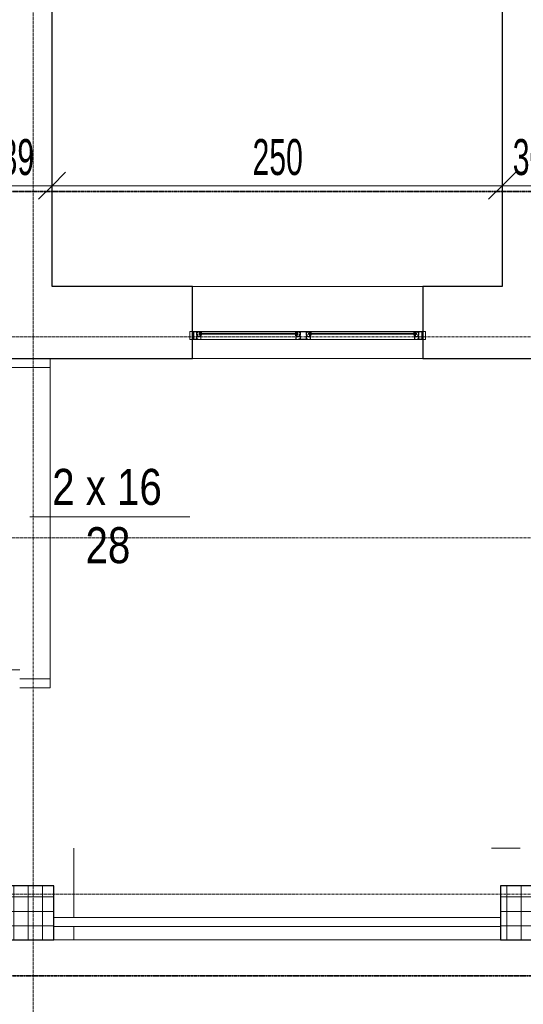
# Model space of a CAD drawing. Header units: millimetres. Extents: x -56965 to 15328, y -25411 to 16900.
# Tile 20 of 69: x -24483 to -21686, y -17272 to -11802. Entities that reach past the tile are written whole.
import ezdxf

# ---------------------------------------------------------------- set-up
doc = ezdxf.new("R2010")
doc.units = ezdxf.units.MM
doc.linetypes.add('__FK_przerywana', pattern=[3.2004, 1.6002, -1.6002])
doc.linetypes.add('Linia siatki', pattern=[22.225, 12.7, -3.175, 3.175, -3.175])
for name, color, linetype, lineweight in [('A-ANNO-DIMS', 7, 'Continuous', 5), ('A-ANNO-DIMS-100', 7, 'Continuous', 5), ('A-AREA', 7, 'Continuous', 5), ('A-DETL-GENF', 7, 'Continuous', 5), ('A-FLOR', 7, 'Continuous', 5), ('A-FLOR-HRAL', 7, 'Continuous', 5), ('A-GLAZ', 7, 'Continuous', 5), ('A-WALL', 7, 'Continuous', 5), ('G-IMPT', 7, 'Continuous', 5), ('S-COLS', 7, 'Continuous', 5), ('S-COLS-SYMB', 7, 'Continuous', 25), ('S-GRID', 7, 'Continuous', 5), ('S-STRS', 7, 'Continuous', 5), ('S-STRS-IDEN', 7, 'Continuous', 5)]:
    doc.layers.add(name, color=color, linetype=linetype, lineweight=lineweight)
doc.layers.add('A-DETL', color=7, linetype='Continuous', lineweight=5, true_color=0x00a600)
doc.styles.add('Arial_1', font='arial.ttf', dxfattribs={"width": 0.8, "height": 200})
doc.styles.add('Arial_4', font='arial.ttf', dxfattribs={"width": 0.6, "height": 200})
doc.dimstyles.new('standard_wielkość_otworów', dxfattribs={"dimscale": 304.8, "dimtxt": 204.05188, "dimasz": 0.492126, "dimexe": 0.328084, "dimexo": 0.0625, "dimgap": 0, "dimtad": 1, "dimdec": 0, "dimlfac": 0.1, "dimzin": 0, "dimdsep": 46, "dimtxsty": 'Arial_4', "dimblk1": 'OBLIQUE', "dimblk2": 'OBLIQUE', "dimsah": 1, "dimcen": 0.09, "dimazin": 0, "dimtfac": 1, "dimtdec": 4, "dimtix": 1, "dimtmove": 0, "dimatfit": 3, "dimfxl": 0.328084, "dimfxlon": 1, "dimtvp": 1, "dimtolj": 1, "dimtzin": 0, "dimarcsym": 2})

# ---------------------------------------------------------------- blocks, each defined once
blk = doc.blocks.new('Typ poręczy górnej - Górna poręcz_wewnętrzny_-1529173-PARTER')
at = {"layer": 'A-FLOR-HRAL'}
for p, q in [((-24533.4, -15414.4), (-24483.4, -15414.4)), ((-24293.4, -16789.4), (-21811.7, -16789.4)), ((-21811.7, -16839.4), (-24293.4, -16839.4))]:
    blk.add_line(p, q, dxfattribs=at)
blk = doc.blocks.new('Typ poręczy górnej - Górna poręcz_wewnętrzny_-V4-PARTER')
at = {"layer": 'A-FLOR-HRAL'}
for p, q in [((-24293.4, -16789.4), (-21811.7, -16789.4)), ((-24293.4, -16839.4), (-21811.7, -16839.4))]:
    blk.add_line(p, q, dxfattribs=at)
blk = doc.blocks.new('Typ poręczy górnej - Górna poręcz_wewnętrzny_-1536087-PARTER')
at = {"layer": 'A-FLOR-HRAL'}
for p, q in [((-24593.4, -15514), (-24593.4, -15464)), ((-24593.4, -15464), (-24533.4, -15464)), ((-24483.4, -15464), (-24313.4, -15464)), ((-24313.4, -15464), (-24313.4, -15514)), ((-24533.4, -15514), (-24593.4, -15514)), ((-24313.4, -15514), (-24483.4, -15514))]:
    blk.add_line(p, q, dxfattribs=at)
blk = doc.blocks.new('Typ poręczy górnej - Górna poręcz_wewnętrzny_-V10-PARTER')
at = {"layer": 'A-FLOR-HRAL'}
for p, q in [((-24593.4, -15464), (-24593.4, -15514)), ((-24593.4, -15464), (-24533.4, -15464)), ((-24483.4, -15464), (-24313.4, -15464)), ((-24313.4, -15464), (-24313.4, -15514)), ((-24593.4, -15514), (-24533.4, -15514)), ((-24483.4, -15514), (-24313.4, -15514))]:
    blk.add_line(p, q, dxfattribs=at)
blk = doc.blocks.new('Typ poręczy górnej - Górna poręcz_wewnętrzny_-1536098-PARTER')
at = {"layer": 'A-FLOR-HRAL'}
for p, q in [((-24593.4, -13734.8), (-24593.4, -13684.8)), ((-24593.4, -13684.8), (-24313.4, -13684.8)), ((-24313.4, -13684.8), (-24313.4, -13734.8)), ((-24313.4, -13734.8), (-24593.4, -13734.8))]:
    blk.add_line(p, q, dxfattribs=at)
blk = doc.blocks.new('Typ poręczy górnej - Górna poręcz_wewnętrzny_-V11-PARTER')
at = {"layer": 'A-FLOR-HRAL'}
for p, q in [((-24593.4, -13684.8), (-24593.4, -13734.8)), ((-24593.4, -13684.8), (-24313.4, -13684.8)), ((-24313.4, -13684.8), (-24313.4, -13734.8)), ((-24593.4, -13734.8), (-24313.4, -13734.8))]:
    blk.add_line(p, q, dxfattribs=at)
blk = doc.blocks.new('Aluprof_MB-45_I_Alu_Window-FIX-4-panel_ENG_R-00495 - 1230 x 1481-1589404-PARTER')
at = {"layer": 'A-DETL-GENF'}
for p, q in [((-68.5, -50), (-590, -50)), ((590, -50), (18.5, -50)), ((-63.7, -95), (-593.3, -95)), ((-590, -59), (-68.5, -59)), ((-590, -65), (-68.5, -65)), ((593.2, -95), (-13.9, -95)), ((18.5, -59), (590, -59)), ((18.5, -65), (590, -65))]:
    blk.add_line(p, q, dxfattribs=at)
at = {"layer": 'A-GLAZ', "color": 55, "true_color": 0xafaf3c}
for p, q in [((-655, -50), (-640, -50)), ((-655, -95), (-655, -50)), ((-640, -50), (-640, -95)), ((655, -50), (640, -50)), ((640, -50), (640, -95)), ((655, -95), (655, -50)), ((-640, -95), (-655, -95)), ((640, -95), (655, -95))]:
    blk.add_line(p, q, dxfattribs=at)
at = {"layer": 'G-IMPT'}
for p, q in [((-602.7, -65), (-602.4, -65)), ((-593.2, -68.6), (-595.1, -68.6)), ((-593, -73.4), (-592.9, -71.7)), ((-591.9, -73.6), (-592.8, -73.6)), ((-592.6, -67.7), (-592.7, -68.2)), ((-592.4, -65), (-590.9, -65)), ((-589.9, -66.7), (-591.1, -72.9)), ((-68.6, -66.7), (-67.4, -72.9)), ((-66.1, -65), (-67.6, -65)), ((-66.6, -73.6), (-65.7, -73.6)), ((-65.9, -67.7), (-65.8, -68.2)), ((-65.5, -73.4), (-65.6, -71.7)), ((-65.3, -68.6), (-63.4, -68.6)), ((-55.8, -65), (-56.1, -65)), ((5.8, -65), (6.1, -65)), ((15.3, -68.6), (13.4, -68.6)), ((15.5, -73.4), (15.6, -71.7)), ((16.6, -73.6), (15.7, -73.6)), ((15.9, -67.7), (15.8, -68.2)), ((16.1, -65), (17.6, -65)), ((18.6, -66.7), (17.4, -72.9)), ((589.9, -66.7), (591.1, -72.9)), ((592.4, -65), (590.9, -65)), ((591.9, -73.6), (592.8, -73.6)), ((592.6, -67.7), (592.7, -68.2)), ((593, -73.4), (592.9, -71.7)), ((593.2, -68.6), (595.1, -68.6)), ((602.7, -65), (602.4, -65))]:
    blk.add_line(p, q, dxfattribs=at)
at = {"layer": 'G-IMPT', "flags": 128}
for points in [[(-590, -50.5), (-590.5, -50), (-640, -50), (-640, -53.6), (-638.5, -54), (-638, -54), (-638, -52), (-635, -52), (-635, -61.7), (-634.8, -61.9), (-635, -62.1), (-635, -70), (-638, -70), (-638, -68), (-638.5, -68), (-640, -68.4), (-640, -76.6), (-638.5, -77), (-638, -77), (-638, -75), (-635, -75), (-635, -83.8), (-634.8, -84), (-635, -84.2), (-635, -93), (-638, -93), (-638, -91), (-638.5, -91), (-640, -91.4), (-640, -95), (-611, -95), (-611, -91.4), (-612.5, -91), (-613, -91), (-613, -93), (-616, -93), (-616, -84.2), (-616.2, -84), (-616, -83.8), (-616, -75), (-613, -75), (-613, -77), (-612.5, -77), (-611, -76.6), (-611, -65.9), (-611.2, -65.7), (-612, -65.7), (-612.2, -65.9), (-612.2, -67.2), (-616, -67.2), (-616, -62.1), (-616.2, -61.9), (-616, -61.7), (-616, -56.7), (-612.2, -56.7), (-612.2, -58), (-612, -58.2), (-611.2, -58.2), (-611, -58), (-611, -55.5), (-611.2, -55.3), (-614.5, -55.3), (-614.5, -54), (-616, -54), (-616, -51.6), (-600, -51.6), (-600, -54), (-601.5, -54), (-601.5, -55), (-598, -55), (-597, -54), (-598.5, -54), (-598.5, -51.5), (-591.5, -51.5), (-591.5, -54), (-593, -54), (-592, -55), (-590, -55)], [(-617.6, -68.2), (-617.1, -68.7), (-612.5, -68.7), (-612.5, -73.5), (-617.1, -73.5), (-617.6, -74), (-617.6, -93.4), (-633.4, -93.4), (-633.4, -74), (-633.9, -73.5), (-638.5, -73.5), (-638.5, -71.5), (-633.9, -71.5), (-633.4, -71), (-633.4, -51.6), (-617.6, -51.6)], [(18, -50), (18.5, -50.5), (18.5, -55), (16.5, -55), (15.5, -54), (17, -54), (17, -51.5), (10, -51.5), (10, -54), (11.5, -54), (10.5, -55), (7, -55), (7, -54), (8.5, -54), (8.5, -51.8), (-7.5, -51.8), (-7.5, -54), (-6, -54), (-6, -55.3), (-2.7, -55.3), (-2.5, -55.5), (-2.5, -58), (-2.7, -58.2), (-3.5, -58.2), (-3.7, -58), (-3.7, -56.7), (-7.6, -56.7), (-7.6, -61.7), (-7.8, -61.9), (-7.6, -62.1), (-7.6, -67.2), (-3.7, -67.2), (-3.7, -65.9), (-3.5, -65.7), (-2.7, -65.7), (-2.5, -65.9), (-2.5, -76.6), (-4, -77), (-4.5, -77), (-4.5, -75), (-7.5, -75), (-7.5, -83.8), (-7.7, -84), (-7.5, -84.2), (-7.5, -93), (-4.5, -93), (-4.5, -91), (-4, -91), (-2.5, -91.4), (-2.5, -95), (-47.5, -95), (-47.5, -91.4), (-46, -91), (-45.5, -91), (-45.5, -93), (-42.5, -93), (-42.5, -84.2), (-42.3, -84), (-42.5, -83.8), (-42.5, -75), (-45.5, -75), (-45.5, -77), (-46, -77), (-47.5, -76.6), (-47.5, -65.9), (-47.3, -65.7), (-46.5, -65.7), (-46.3, -65.9), (-46.3, -67.2), (-42.4, -67.2), (-42.4, -62.1), (-42.2, -61.9), (-42.4, -61.7), (-42.4, -56.7), (-46.3, -56.7), (-46.3, -58), (-46.5, -58.2), (-47.3, -58.2), (-47.5, -58), (-47.5, -55.5), (-47.3, -55.3), (-44, -55.3), (-44, -54), (-42.5, -54), (-42.5, -51.6), (-58.5, -51.6), (-58.5, -54), (-57, -54), (-57, -55), (-60.5, -55), (-61.5, -54), (-60, -54), (-60, -51.5), (-67, -51.5), (-67, -54), (-65.5, -54), (-66.5, -55), (-68.5, -55), (-68.5, -50.5), (-68, -50)], [(-40.7, -51.8), (-9.3, -51.8), (-9.3, -68.5), (-8.8, -69), (-4.3, -69), (-4.3, -73.2), (-8.8, -73.2), (-9.3, -73.7), (-9.3, -93.2), (-40.7, -93.2), (-40.7, -73.7), (-41.2, -73.2), (-45.7, -73.2), (-45.7, -69), (-41.2, -69), (-40.7, -68.5)], [(590, -50.5), (590.5, -50), (640, -50), (640, -53.6), (638.5, -54), (638, -54), (638, -52), (635, -52), (635, -61.7), (634.8, -61.9), (635, -62.1), (635, -70), (638, -70), (638, -68), (638.5, -68), (640, -68.4), (640, -76.6), (638.5, -77), (638, -77), (638, -75), (635, -75), (635, -83.8), (634.8, -84), (635, -84.2), (635, -93), (638, -93), (638, -91), (638.5, -91), (640, -91.4), (640, -95), (611, -95), (611, -91.4), (612.5, -91), (613, -91), (613, -93), (616, -93), (616, -84.2), (616.2, -84), (616, -83.8), (616, -75), (613, -75), (613, -77), (612.5, -77), (611, -76.6), (611, -65.9), (611.2, -65.7), (612, -65.7), (612.2, -65.9), (612.2, -67.2), (616, -67.2), (616, -62.1), (616.2, -61.9), (616, -61.7), (616, -56.7), (612.2, -56.7), (612.2, -58), (612, -58.2), (611.2, -58.2), (611, -58), (611, -55.5), (611.2, -55.3), (614.5, -55.3), (614.5, -54), (616, -54), (616, -51.6), (600, -51.6), (600, -54), (601.5, -54), (601.5, -55), (598, -55), (597, -54), (598.5, -54), (598.5, -51.5), (591.5, -51.5), (591.5, -54), (593, -54), (592, -55), (590, -55)], [(617.6, -68.2), (617.1, -68.7), (612.5, -68.7), (612.5, -73.5), (617.1, -73.5), (617.6, -74), (617.6, -93.4), (633.4, -93.4), (633.4, -74), (633.9, -73.5), (638.5, -73.5), (638.5, -71.5), (633.9, -71.5), (633.4, -71), (633.4, -51.6), (617.6, -51.6)], [(-613.2, -90.8), (-613.3, -91.2), (-613.9, -91.4), (-615, -90.7), (-614.7, -89.8), (-609.8, -89.8), (-609.8, -93.1), (-609.3, -93.6), (-595.4, -93.6), (-594.4, -92.6), (-594.4, -78.7), (-594.9, -78.2), (-612.2, -78.2), (-615.1, -78.2), (-615.5, -77.3), (-613.6, -75.5), (-613.2, -75.6), (-613.2, -77.2), (-611, -77.2), (-594.8, -77.2), (-594.3, -76.7), (-594.3, -74.5), (-595.5, -74.5), (-600.6, -72.6), (-601, -72.1), (-600.9, -71.7), (-600.2, -71.5), (-595.3, -73.3), (-594.5, -73.3), (-594.8, -71.5), (-593.5, -71.5), (-593, -72), (-593, -94.7), (-593.3, -95), (-611, -95), (-611, -90.8)], [(-596.3, -58.9), (-597.9, -58.9), (-598.7, -59), (-600, -59), (-600.3, -58.7), (-600, -55.3), (-599.7, -55), (-590.3, -55), (-590, -55.3), (-589.7, -58.7), (-590, -59), (-591.3, -59), (-592.1, -58.9), (-593.7, -58.9), (-594.4, -59), (-595.6, -59)], [(-62.2, -58.9), (-60.6, -58.9), (-59.8, -59), (-58.5, -59), (-58.2, -58.7), (-58.5, -55.3), (-58.8, -55), (-68.2, -55), (-68.5, -55.3), (-68.8, -58.7), (-68.5, -59), (-67.2, -59), (-66.4, -58.9), (-64.8, -58.9), (-64.1, -59), (-62.9, -59)], [(-45.3, -90.8), (-45.2, -91.2), (-44.6, -91.4), (-43.5, -90.7), (-43.8, -89.8), (-48.7, -89.8), (-48.7, -93.1), (-49.2, -93.6), (-63.1, -93.6), (-64.1, -92.6), (-64.1, -78.7), (-63.6, -78.2), (-46.3, -78.2), (-43.4, -78.2), (-43, -77.3), (-44.9, -75.5), (-45.3, -75.6), (-45.3, -77.2), (-47.5, -77.2), (-63.7, -77.2), (-64.2, -76.7), (-64.2, -74.5), (-63, -74.5), (-57.9, -72.6), (-57.5, -72.1), (-57.6, -71.7), (-58.3, -71.5), (-63.2, -73.3), (-64, -73.3), (-63.7, -71.5), (-65, -71.5), (-65.5, -72), (-65.5, -94.7), (-65.3, -95), (-47.5, -95), (-47.5, -90.8)], [(-4.7, -90.8), (-4.8, -91.2), (-5.4, -91.4), (-6.5, -90.7), (-6.2, -89.8), (-1.3, -89.8), (-1.3, -93.1), (-0.8, -93.6), (13.1, -93.6), (14.1, -92.6), (14.1, -78.7), (13.6, -78.2), (-3.7, -78.2), (-6.6, -78.2), (-7, -77.3), (-5.1, -75.5), (-4.7, -75.6), (-4.7, -77.2), (-2.5, -77.2), (13.7, -77.2), (14.2, -76.7), (14.2, -74.5), (13, -74.5), (7.9, -72.6), (7.5, -72.1), (7.6, -71.7), (8.3, -71.5), (13.2, -73.3), (14, -73.3), (13.7, -71.5), (15, -71.5), (15.5, -72), (15.5, -94.7), (15.2, -95), (-2.5, -95), (-2.5, -90.8)], [(12.2, -58.9), (10.6, -58.9), (9.8, -59), (8.5, -59), (8.2, -58.7), (8.5, -55.3), (8.8, -55), (18.2, -55), (18.5, -55.3), (18.8, -58.7), (18.5, -59), (17.2, -59), (16.4, -58.9), (14.8, -58.9), (14.1, -59), (12.9, -59)], [(596.3, -58.9), (597.9, -58.9), (598.7, -59), (600, -59), (600.3, -58.7), (600, -55.3), (599.7, -55), (590.3, -55), (590, -55.3), (589.7, -58.7), (590, -59), (591.3, -59), (592.1, -58.9), (593.7, -58.9), (594.4, -59), (595.6, -59)], [(613.2, -90.8), (613.3, -91.2), (613.9, -91.4), (615, -90.7), (614.7, -89.8), (609.8, -89.8), (609.8, -93.1), (609.3, -93.6), (595.4, -93.6), (594.4, -92.6), (594.4, -78.7), (594.9, -78.2), (612.2, -78.2), (615.1, -78.2), (615.5, -77.3), (613.6, -75.5), (613.2, -75.6), (613.2, -77.2), (611, -77.2), (594.8, -77.2), (594.3, -76.7), (594.3, -74.5), (595.5, -74.5), (600.6, -72.6), (601, -72.1), (600.9, -71.7), (600.2, -71.5), (595.3, -73.3), (594.5, -73.3), (594.8, -71.5), (593.5, -71.5), (593, -72), (593, -94.7), (593.2, -95), (611, -95), (611, -90.8)]]:
    blk.add_lwpolyline(points, close=True, dxfattribs=at)
for points in [[(-597, -55), (-597, -54), (-597.5, -54), (-597.5, -53.5), (-597.3, -53.1), (-596.5, -52), (-593.5, -52), (-592.7, -53.1), (-592.5, -53.5), (-592.5, -54), (-593, -54), (-593, -55)], [(-61.5, -55), (-61.5, -54), (-61, -54), (-61, -53.5), (-61.2, -53.1), (-62, -52), (-65, -52), (-65.8, -53.1), (-66, -53.5), (-66, -54), (-65.5, -54), (-65.5, -55)], [(11.5, -55), (11.5, -54), (11, -54), (11, -53.5), (11.2, -53.1), (12, -52), (15, -52), (15.8, -53.1), (16, -53.5), (16, -54), (15.5, -54), (15.5, -55)], [(597, -55), (597, -54), (597.5, -54), (597.5, -53.5), (597.3, -53.1), (596.5, -52), (593.5, -52), (592.7, -53.1), (592.5, -53.5), (592.5, -54), (593, -54), (593, -55)], [(-544, -59), (-604, -59), (-604, -65), (-544, -65)], [(-593.1, -71.5), (-595.2, -71.5), (-595.4, -72.3)], [(-114.5, -59), (-54.5, -59), (-54.5, -65), (-114.5, -65)], [(-65.4, -71.5), (-63.3, -71.5), (-63.1, -72.3)], [(64.5, -59), (4.5, -59), (4.5, -65), (64.5, -65)], [(15.4, -71.5), (13.3, -71.5), (13.1, -72.3)], [(544, -59), (604, -59), (604, -65), (544, -65)], [(593.1, -71.5), (595.2, -71.5), (595.4, -72.3)]]:
    blk.add_lwpolyline(points, dxfattribs=at)
at = {"layer": 'G-IMPT'}
for centre in [(-595, -53.7), (-63.5, -53.7), (13.5, -53.7), (595, -53.7)]:
    blk.add_circle(centre, 1, dxfattribs=at)
for centre, radius, start, end in [((-602.8, -65.8), 0.82, 88.3309, 254.1936), ((-606.2, -77), 10.9, 24.1906, 72.9309), ((-603, -72.1), 7.1, 38.4087, 84.7254), ((-597, -67.3), 0.57, 216.6541, 311.4905), ((-592.3, -69.8), 4.82, 91.8339, 154.522), ((-595.9, -72.2), 0.5, 224.7824, 345), ((-592.3, -69), 3.53, 72.0819, 164.2736), ((-595.1, -68), 0.606, 180.9387, 274.7577), ((-593.4, -68), 0.711, 284.2724, 341.4484), ((-593.1, -71.7), 0.2, 355, 90), ((-592.8, -73.4), 0.2, 175, 270), ((-591.2, -68), 1.38, 95.8715, 168.0912), ((-591.9, -72.8), 0.8, 270, 355.7208), ((-591.4, -66.1), 0.492, 278.4511, 68.4438), ((-591, -66.2), 1.19, 335.9195, 86.1021), ((-67.5, -66.2), 1.19, 93.8979, 204.0805), ((-67.1, -66.1), 0.492, 111.5562, 261.5489), ((-66.6, -72.8), 0.8, 184.2792, 270), ((-66.2, -69), 3.53, 15.7264, 107.9181), ((-67.3, -68), 1.38, 11.9088, 84.1285), ((-66.2, -69.8), 4.82, 25.478, 88.1661), ((-65.1, -68), 0.711, 198.5516, 255.7276), ((-65.7, -73.4), 0.2, 270, 5), ((-65.4, -71.7), 0.2, 90, 185), ((-63.4, -68), 0.606, 265.2423, 359.0613), ((-62.6, -72.2), 0.5, 195, 315.2176), ((-52.3, -77), 10.9, 107.0691, 155.8094), ((-61.5, -67.3), 0.57, 228.5095, 323.3459), ((-55.5, -72.1), 7.1, 95.2746, 141.5913), ((-55.7, -65.8), 0.82, 285.8064, 91.6691), ((5.7, -65.8), 0.82, 88.3309, 254.1936), ((2.3, -77), 10.9, 24.1906, 72.9309), ((5.5, -72.1), 7.1, 38.4087, 84.7254), ((11.5, -67.3), 0.57, 216.6541, 311.4905), ((16.2, -69.8), 4.82, 91.8339, 154.522), ((12.6, -72.2), 0.5, 224.7824, 345), ((16.2, -69), 3.53, 72.0819, 164.2736), ((13.4, -68), 0.606, 180.9387, 274.7577), ((15.1, -68), 0.711, 284.2724, 341.4484), ((15.4, -71.7), 0.2, 355, 90), ((15.7, -73.4), 0.2, 175, 270), ((17.3, -68), 1.38, 95.8715, 168.0912), ((16.6, -72.8), 0.8, 270, 355.7208), ((17.1, -66.1), 0.492, 278.4511, 68.4438), ((17.5, -66.2), 1.19, 335.9195, 86.1021), ((591, -66.2), 1.19, 93.8979, 204.0805), ((591.4, -66.1), 0.492, 111.5562, 261.5489), ((591.9, -72.8), 0.8, 184.2792, 270), ((592.3, -69), 3.53, 15.7264, 107.9181), ((591.2, -68), 1.38, 11.9088, 84.1285), ((592.3, -69.8), 4.82, 25.478, 88.1661), ((593.4, -68), 0.711, 198.5516, 255.7276), ((592.8, -73.4), 0.2, 270, 5), ((593.1, -71.7), 0.2, 90, 185), ((595.1, -68), 0.606, 265.2423, 359.0613), ((595.9, -72.2), 0.5, 195, 315.2176), ((606.2, -77), 10.9, 107.0691, 155.8094), ((597, -67.3), 0.57, 228.5095, 323.3459), ((603, -72.1), 7.1, 95.2746, 141.5913), ((602.8, -65.8), 0.82, 285.8064, 91.6691)]:
    blk.add_arc(centre, radius, start, end, dxfattribs=at)
blk = doc.blocks.new('SKo Słup prefabrykowany ___FK_04_0 - S1 30X30-1811585-PARTER')
at = {"layer": 'S-COLS'}
h = blk.add_hatch(dxfattribs=at)
h.set_pattern_fill('FP_21', color=256, style=0, pattern_type=2)
h.set_pattern_definition([(0, (24443.42, 16764.41), (0, 80), []), (90, (24443.42, 16764.41), (-80, 5e-15), [])])
h.paths.add_polyline_path([(150, -150), (150, 150), (-150, 150), (-150, -150)])
at = {"layer": 'S-COLS-SYMB'}
for p, q in [((-150, 150), (-150, -150)), ((150, 150), (-150, 150)), ((150, -150), (150, 150)), ((-150, -150), (150, -150))]:
    blk.add_line(p, q, dxfattribs=at)
blk = doc.blocks.new('SKo Słup prefabrykowany ___FK_04_0 - S1 30X30-V49-PARTER')
at = {"layer": 'S-COLS'}
h = blk.add_hatch(dxfattribs=at)
h.set_pattern_fill('FP_22', color=256, style=0, pattern_type=2)
h.set_pattern_definition([(0, (21661.75, 16764.41), (0, 80), []), (90, (21661.75, 16764.41), (-80, 5e-15), [])])
h.paths.add_polyline_path([(150, -150), (150, 150), (-150, 150), (-150, -150)])
at = {"layer": 'S-COLS-SYMB'}
for p, q in [((-150, 150), (-150, -150)), ((150, 150), (-150, 150)), ((150, -150), (150, 150)), ((-150, -150), (150, -150))]:
    blk.add_line(p, q, dxfattribs=at)
blk = doc.blocks.new('OBS oznaczenie biegu schodów ___FK_4_0 - OBS_Oznaczenie biegu schodów-885247-PARTER')
at = {"layer": 'S-STRS-IDEN'}
blk.add_line((1.184, 0.362), (10.056, 0.362), dxfattribs=at)
blk = doc.blocks.new('DIMBLOCK152-PARTER')
at = {"layer": 'A-ANNO-DIMS-100', "color": 250, "true_color": 0x303030, "transparency": 16777216}
for p, q in [((-24693.4, -12724.7), (-24693.4, -12624.7)), ((-24303.4, -12724.7), (-24303.4, -12624.7)), ((-24693.4, -12724.7), (-24618.4, -12649.7)), ((-24303.4, -12724.7), (-24228.4, -12649.7)), ((-24693.4, -12724.7), (-24768.4, -12799.7)), ((-24693.4, -12724.7), (-24303.4, -12724.7)), ((-24693.4, -12724.7), (-24693.4, -12824.7)), ((-24303.4, -12724.7), (-24378.4, -12799.7)), ((-24303.4, -12724.7), (-24303.4, -12824.7))]:
    blk.add_line(p, q, dxfattribs=at)
at = {"layer": 'A-ANNO-DIMS-100', "color": 0, "transparency": 16777216, "insert": (-24589.5, -12465.1), "char_height": 200, "width": 218.492, "attachment_point": 1, "line_spacing_factor": 0.941778, "style": 'Arial_4'}
blk.add_mtext('39', dxfattribs=at)
blk = doc.blocks.new('_Oblique')
at = {"color": 0, "linetype": 'ByBlock', "lineweight": -2}
blk.add_line((-0.5, -0.5), (0.5, 0.5), dxfattribs=at)
blk = doc.blocks.new('DIMBLOCK153-PARTER')
at = {"layer": 'A-ANNO-DIMS-100', "color": 250, "true_color": 0x303030, "transparency": 16777216}
for p, q in [((-24303.4, -12724.7), (-24303.4, -12624.7)), ((-21803.4, -12724.7), (-21803.4, -12624.7)), ((-24303.4, -12724.7), (-24228.4, -12649.7)), ((-21803.4, -12724.7), (-21728.4, -12649.7)), ((-24303.4, -12724.7), (-24378.4, -12799.7)), ((-24303.4, -12724.7), (-21803.4, -12724.7)), ((-24303.4, -12724.7), (-24303.4, -12824.7)), ((-21803.4, -12724.7), (-21878.4, -12799.7)), ((-21803.4, -12724.7), (-21803.4, -12824.7))]:
    blk.add_line(p, q, dxfattribs=at)
at = {"layer": 'A-ANNO-DIMS-100', "color": 0, "transparency": 16777216, "insert": (-23190, -12465.1), "char_height": 200, "width": 327.739, "attachment_point": 1, "line_spacing_factor": 0.941778, "style": 'Arial_4'}
blk.add_mtext('250', dxfattribs=at)
blk = doc.blocks.new('DIMBLOCK154-PARTER')
at = {"layer": 'A-ANNO-DIMS-100', "color": 250, "true_color": 0x303030, "transparency": 16777216}
for p, q in [((-21803.4, -12724.7), (-21803.4, -12624.7)), ((-21503.4, -12724.7), (-21503.4, -12624.7)), ((-21803.4, -12724.7), (-21728.4, -12649.7)), ((-21503.4, -12724.7), (-21428.4, -12649.7)), ((-21803.4, -12724.7), (-21878.4, -12799.7)), ((-21803.4, -12724.7), (-21503.4, -12724.7)), ((-21803.4, -12724.7), (-21803.4, -12824.7)), ((-21503.4, -12724.7), (-21578.4, -12799.7)), ((-21503.4, -12724.7), (-21503.4, -12824.7))]:
    blk.add_line(p, q, dxfattribs=at)
at = {"layer": 'A-ANNO-DIMS-100', "color": 0, "transparency": 16777216, "insert": (-21744.5, -12465.1), "char_height": 200, "width": 218.492, "attachment_point": 1, "line_spacing_factor": 0.941778, "style": 'Arial_4'}
blk.add_mtext('30', dxfattribs=at)

msp = doc.modelspace()

# ---------------------------------------------------------------- linework, layer by layer
at = {"layer": 'A-AREA'}
for p, q in [((-24313.41602, -15464.00745), (-24313.41602, -13734.80745)), ((-24483.41602, -15514.40745), (-24313.41602, -15514.40745)), ((-21811.74936, -16914.40745), (-24293.41602, -16914.40745))]:
    msp.add_line(p, q, dxfattribs=at)
at = {"layer": 'A-DETL', "color": 5, "linetype": '__FK_przerywana', "lineweight": 35, "true_color": 0x0000ff}
msp.add_line((-25124.54454, -12757.24914), (-15544.98669, -12757.24914), dxfattribs=at)
at = {"layer": 'A-DETL', "color": 6, "linetype": '__FK_przerywana', "lineweight": 35, "true_color": 0xff00ff}
msp.add_line((-13373.81602, -17114.40745), (-27293.01602, -17114.40745), dxfattribs=at)
at = {"layer": 'A-FLOR', "color": 9, "true_color": 0xc2c2c2}
msp.add_line((-23523.41602, -13684.40745), (-17243.41602, -13684.40745), dxfattribs=at)
at = {"layer": 'A-FLOR', "color": 252, "true_color": 0x838383}
msp.add_line((-21811.74936, -16914.40745), (-24293.41602, -16914.40745), dxfattribs=at)
at = {"layer": 'A-WALL', "lineweight": 25}
for p, q in [((-24303.41602, -13284.40745), (-24303.41602, -11459.40745)), ((-21803.41602, -11459.40745), (-21803.41602, -13284.40745)), ((-23523.41602, -13284.40745), (-24303.41602, -13284.40745)), ((-23523.41602, -13684.40745), (-23523.41602, -13284.40745)), ((-21803.41602, -13284.40745), (-22243.41602, -13284.40745)), ((-22243.41602, -13284.40745), (-22243.41602, -13684.40745)), ((-24693.41602, -13684.40745), (-23523.41602, -13684.40745)), ((-22243.41602, -13684.40745), (-21363.41602, -13684.40745))]:
    msp.add_line(p, q, dxfattribs=at)
at = {"layer": 'A-WALL'}
msp.add_line((-23523.41602, -13284.40745), (-22243.41602, -13284.40745), dxfattribs=at)
at = {"layer": 'A-WALL', "color": 252, "true_color": 0x838383}
for p, q in [((-24183.41602, -16789.40745), (-24183.41602, -16404.40745)), ((-21863.41602, -16404.40745), (-21703.41602, -16404.40745)), ((-24183.41602, -16914.40745), (-24183.41602, -16839.40745))]:
    msp.add_line(p, q, dxfattribs=at)
at = {"layer": 'S-GRID', "linetype": 'Linia siatki'}
for p, q in [((-24408.41602, 10521.57226), (-24408.41602, -21375.48764)), ((-55866.74056, -13564.40745), (1287.74041, -13564.40745)), ((-55866.74056, -14680.40745), (1287.74041, -14680.40745)), ((-55866.74056, -16659.40745), (1287.74041, -16659.40745))]:
    msp.add_line(p, q, dxfattribs=at)
at = {"layer": 'S-STRS', "color": 9, "true_color": 0xc2c2c2}
msp.add_line((-24593.41602, -13684.40745), (-24313.41602, -13684.40745), dxfattribs=at)
at = {"layer": 'S-STRS'}
msp.add_line((-24313.41602, -13734.80745), (-24313.41602, -15464.00745), dxfattribs=at)
at = {"layer": 'S-STRS', "color": 252, "true_color": 0x838383}
msp.add_line((-24483.41602, -15514.40745), (-24313.41602, -15514.40745), dxfattribs=at)

# ---------------------------------------------------------------- block references
at = {"layer": 'A-FLOR-HRAL'}
for name in ['Typ poręczy górnej - Górna poręcz_wewnętrzny_-1536098-PARTER', 'Typ poręczy górnej - Górna poręcz_wewnętrzny_-V11-PARTER', 'Typ poręczy górnej - Górna poręcz_wewnętrzny_-1529173-PARTER', 'Typ poręczy górnej - Górna poręcz_wewnętrzny_-V4-PARTER', 'Typ poręczy górnej - Górna poręcz_wewnętrzny_-1536087-PARTER', 'Typ poręczy górnej - Górna poręcz_wewnętrzny_-V10-PARTER']:
    msp.add_blockref(name, (0, 0), dxfattribs=at)
at = {"layer": 'A-GLAZ', "color": 55, "true_color": 0xafaf3c}
msp.add_blockref('Aluprof_MB-45_I_Alu_Window-FIX-4-panel_ENG_R-00495 - 1230 x 1481-1589404-PARTER', (-22883.41602, -13484.40745), dxfattribs=at)
at = {"layer": 'S-COLS-SYMB', "lineweight": 18}
for name, p in [('SKo Słup prefabrykowany ___FK_04_0 - S1 30X30-1811585-PARTER', (-24443.41602, -16764.40745)), ('SKo Słup prefabrykowany ___FK_04_0 - S1 30X30-V49-PARTER', (-21661.74936, -16764.40745))]:
    msp.add_blockref(name, p, dxfattribs=at)
at = {"layer": 'S-STRS-IDEN', "xscale": 99.99999999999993, "yscale": 99.99999999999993, "zscale": 99.99999999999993}
msp.add_blockref('OBS oznaczenie biegu schodów ___FK_4_0 - OBS_Oznaczenie biegu schodów-885247-PARTER', (-24544.5762, -14599.40745), dxfattribs=at)

# ---------------------------------------------------------------- texts
at = {"layer": 'S-STRS-IDEN', "char_height": 200, "attachment_point": 1, "style": 'Arial_1'}
for s, insert, width in [('2 x 16', (-24302.78226, -14297.42116), 756.793), ('28', (-24117.57392, -14621.53574), 307.848)]:
    msp.add_mtext(s, dxfattribs=dict(at, insert=insert, width=width))

# ---------------------------------------------------------------- dimensions: what is measured, and where the dimension line sits
at = {"layer": 'A-ANNO-DIMS', "color": 250, "true_color": 0x303030}
for base, p1, p2, override, picture, middle in [((-24303.41602, -12724.71734), (-24693.41602, -12624.71734), (-24303.41602, -12624.71734), {"dimpost": '<>', "dimfxl": 390}, 'DIMBLOCK152-PARTER', (-24498.41602, -12622.53453)), ((-21803.41602, -12724.71734), (-24303.41602, -12624.71734), (-21803.41602, -12624.71734), {"dimpost": '<>', "dimfxl": 2500}, 'DIMBLOCK153-PARTER', (-23053.41602, -12622.60274)), ((-21503.41602, -12724.71734), (-21803.41602, -12624.71734), (-21503.41602, -12624.71734), {"dimpost": '<>', "dimfxl": 300}, 'DIMBLOCK154-PARTER', (-21653.41602, -12622.53453))]:
    dim = msp.add_linear_dim(base=base, p1=p1, p2=p2, dimstyle='standard_wielkość_otworów', override=override, dxfattribs=at)
    dim.commit()
    dim.dimension.update_dxf_attribs({"geometry": picture, "text_midpoint": middle})

doc.saveas('drawing.dxf')
